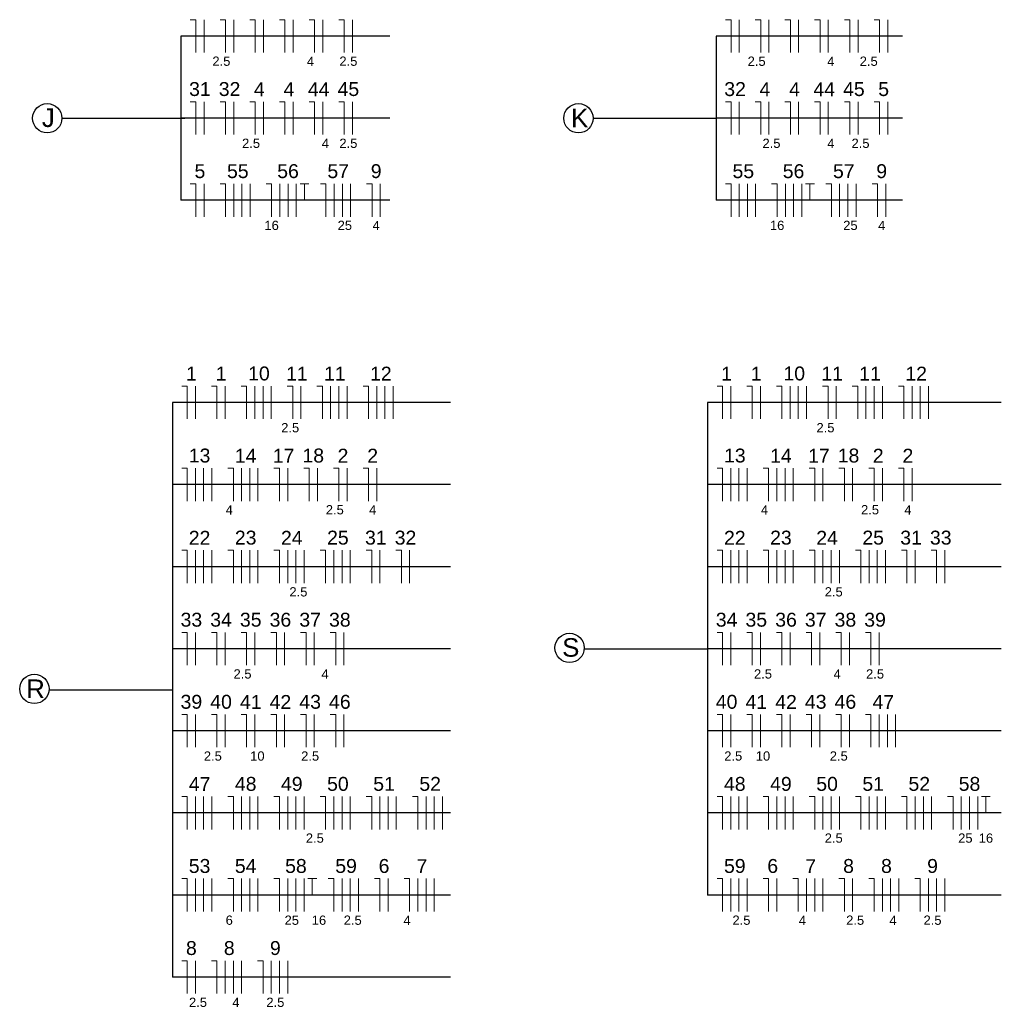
# Model space of a CAD drawing. Header units: millimetres. Extents: x 7 to 269, y 1 to 169.
# Tile 1 of 115: x 7.11 to 14.59, y 61.29 to 68.79. Entities that reach past the tile are written whole.
import ezdxf

# ---------------------------------------------------------------- set-up
doc = ezdxf.new("R2010")
doc.units = ezdxf.units.MM
doc.header["$MEASUREMENT"] = 0
doc.layers.add('Fiação - Marco Polo', color=3, linetype='Continuous', lineweight=9)
doc.layers.add('Linha de Chamada - Marco Polo', color=1, linetype='Continuous', lineweight=25)
doc.styles.add('Arial', font='arial.ttf')

msp = doc.modelspace()

# ---------------------------------------------------------------- linework, layer by layer
at = {"layer": 'Fiação - Marco Polo'}
for p, q in [((8.4119, 68.7876), (8.4536, 68.7876)), ((8.4536, 68.5376), (8.4536, 68.7876)), ((8.5161, 68.5376), (8.5161, 68.7876)), ((8.638, 68.7876), (8.6797, 68.7876)), ((8.6797, 68.5376), (8.6797, 68.7876)), ((8.7422, 68.5376), (8.7422, 68.7876)), ((8.8642, 68.7876), (8.9058, 68.7876)), ((8.9058, 68.5376), (8.9058, 68.7876)), ((8.9683, 68.5376), (8.9683, 68.7876)), ((9.0903, 68.7876), (9.132, 68.7876)), ((9.132, 68.5376), (9.132, 68.7876)), ((9.1945, 68.5376), (9.1945, 68.7876)), ((9.3164, 68.7876), (9.3581, 68.7876)), ((9.3581, 68.5376), (9.3581, 68.7876)), ((9.4206, 68.5376), (9.4206, 68.7876)), ((9.5425, 68.7876), (9.5842, 68.7876)), ((9.5842, 68.5376), (9.5842, 68.7876)), ((9.6467, 68.5376), (9.6467, 68.7876)), ((12.4873, 68.7876), (12.529, 68.7876)), ((12.529, 68.5376), (12.529, 68.7876)), ((12.5915, 68.5376), (12.5915, 68.7876)), ((12.7134, 68.7876), (12.7551, 68.7876)), ((12.7551, 68.5376), (12.7551, 68.7876)), ((12.8176, 68.5376), (12.8176, 68.7876)), ((12.9396, 68.7876), (12.9812, 68.7876)), ((12.9812, 68.5376), (12.9812, 68.7876)), ((13.0437, 68.5376), (13.0437, 68.7876)), ((13.1657, 68.7876), (13.2074, 68.7876)), ((13.2074, 68.5376), (13.2074, 68.7876)), ((13.2699, 68.5376), (13.2699, 68.7876)), ((13.3918, 68.7876), (13.4335, 68.7876)), ((13.4335, 68.5376), (13.4335, 68.7876)), ((13.496, 68.5376), (13.496, 68.7876)), ((13.6179, 68.7876), (13.6596, 68.7876)), ((13.6596, 68.5376), (13.6596, 68.7876)), ((13.7221, 68.5376), (13.7221, 68.7876)), ((8.4119, 68.1626), (8.4536, 68.1626)), ((8.4536, 67.9126), (8.4536, 68.1626)), ((8.5161, 67.9126), (8.5161, 68.1626)), ((8.638, 68.1626), (8.6797, 68.1626)), ((8.6797, 67.9126), (8.6797, 68.1626)), ((8.7422, 67.9126), (8.7422, 68.1626)), ((8.8642, 68.1626), (8.9058, 68.1626)), ((8.9058, 67.9126), (8.9058, 68.1626)), ((8.9683, 67.9126), (8.9683, 68.1626)), ((9.0903, 68.1626), (9.132, 68.1626)), ((9.132, 67.9126), (9.132, 68.1626)), ((9.1945, 67.9126), (9.1945, 68.1626)), ((9.3164, 68.1626), (9.3581, 68.1626)), ((9.3581, 67.9126), (9.3581, 68.1626)), ((9.4206, 67.9126), (9.4206, 68.1626)), ((9.5425, 68.1626), (9.5842, 68.1626)), ((9.5842, 67.9126), (9.5842, 68.1626)), ((9.6467, 67.9126), (9.6467, 68.1626)), ((12.4873, 68.1626), (12.529, 68.1626)), ((12.529, 67.9126), (12.529, 68.1626)), ((12.5915, 67.9126), (12.5915, 68.1626)), ((12.7134, 68.1626), (12.7551, 68.1626)), ((12.7551, 67.9126), (12.7551, 68.1626)), ((12.8176, 67.9126), (12.8176, 68.1626)), ((12.9396, 68.1626), (12.9812, 68.1626)), ((12.9812, 67.9126), (12.9812, 68.1626)), ((13.0437, 67.9126), (13.0437, 68.1626)), ((13.1657, 68.1626), (13.2074, 68.1626)), ((13.2074, 67.9126), (13.2074, 68.1626)), ((13.2699, 67.9126), (13.2699, 68.1626)), ((13.3918, 68.1626), (13.4335, 68.1626)), ((13.4335, 67.9126), (13.4335, 68.1626)), ((13.496, 67.9126), (13.496, 68.1626)), ((13.6179, 68.1626), (13.6596, 68.1626)), ((13.6596, 67.9126), (13.6596, 68.1626)), ((13.7221, 67.9126), (13.7221, 68.1626)), ((8.4119, 67.5376), (8.4536, 67.5376)), ((8.4536, 67.2876), (8.4536, 67.5376)), ((8.5161, 67.2876), (8.5161, 67.5376)), ((8.638, 67.5376), (8.6797, 67.5376)), ((8.6797, 67.2876), (8.6797, 67.5376)), ((8.7422, 67.2876), (8.7422, 67.5376)), ((8.8047, 67.2876), (8.8047, 67.5376)), ((8.8672, 67.2876), (8.8672, 67.5376)), ((8.9892, 67.5376), (9.0308, 67.5376)), ((9.0308, 67.2876), (9.0308, 67.5376)), ((9.0933, 67.2876), (9.0933, 67.5376)), ((9.1558, 67.2876), (9.1558, 67.5376)), ((9.2183, 67.2876), (9.2183, 67.5376)), ((9.2475, 67.5376), (9.3142, 67.5376)), ((9.2808, 67.4126), (9.2808, 67.5376)), ((9.4028, 67.5376), (9.4445, 67.5376)), ((9.4445, 67.2876), (9.4445, 67.5376)), ((9.507, 67.2876), (9.507, 67.5376)), ((9.5695, 67.2876), (9.5695, 67.5376)), ((9.632, 67.2876), (9.632, 67.5376)), ((9.7539, 67.5376), (9.7956, 67.5376)), ((9.7956, 67.2876), (9.7956, 67.5376)), ((9.8581, 67.2876), (9.8581, 67.5376)), ((12.4873, 67.5376), (12.529, 67.5376)), ((12.529, 67.2876), (12.529, 67.5376)), ((12.5915, 67.2876), (12.5915, 67.5376)), ((12.654, 67.2876), (12.654, 67.5376)), ((12.7165, 67.2876), (12.7165, 67.5376)), ((12.8384, 67.5376), (12.8801, 67.5376)), ((12.8801, 67.2876), (12.8801, 67.5376)), ((12.9426, 67.2876), (12.9426, 67.5376)), ((13.0051, 67.2876), (13.0051, 67.5376)), ((13.0676, 67.2876), (13.0676, 67.5376)), ((13.0968, 67.5376), (13.1634, 67.5376)), ((13.1301, 67.4126), (13.1301, 67.5376)), ((13.2521, 67.5376), (13.2937, 67.5376)), ((13.2937, 67.2876), (13.2937, 67.5376)), ((13.3562, 67.2876), (13.3562, 67.5376)), ((13.4187, 67.2876), (13.4187, 67.5376)), ((13.4812, 67.2876), (13.4812, 67.5376)), ((13.6032, 67.5376), (13.6449, 67.5376)), ((13.6449, 67.2876), (13.6449, 67.5376)), ((13.7074, 67.2876), (13.7074, 67.5376)), ((8.3468, 65.9975), (8.3885, 65.9975)), ((8.3885, 65.7475), (8.3885, 65.9975)), ((8.451, 65.7475), (8.451, 65.9975)), ((8.573, 65.9975), (8.6146, 65.9975)), ((8.6146, 65.7475), (8.6146, 65.9975)), ((8.6771, 65.7475), (8.6771, 65.9975)), ((8.7991, 65.9975), (8.8408, 65.9975)), ((8.8408, 65.7475), (8.8408, 65.9975)), ((8.9033, 65.7475), (8.9033, 65.9975)), ((8.9658, 65.7475), (8.9658, 65.9975)), ((9.0283, 65.7475), (9.0283, 65.9975)), ((9.1502, 65.9975), (9.1919, 65.9975)), ((9.1919, 65.7475), (9.1919, 65.9975)), ((9.2544, 65.7475), (9.2544, 65.9975)), ((9.3764, 65.9975), (9.418, 65.9975)), ((9.418, 65.7475), (9.418, 65.9975)), ((9.4805, 65.7475), (9.4805, 65.9975)), ((9.543, 65.7475), (9.543, 65.9975)), ((9.6055, 65.7475), (9.6055, 65.9975)), ((9.7275, 65.9975), (9.7691, 65.9975)), ((9.7691, 65.7475), (9.7691, 65.9975)), ((9.8316, 65.7475), (9.8316, 65.9975)), ((9.8941, 65.7475), (9.8941, 65.9975)), ((9.9566, 65.7475), (9.9566, 65.9975)), ((12.4226, 65.9975), (12.4642, 65.9975)), ((12.4642, 65.7475), (12.4642, 65.9975)), ((12.5267, 65.7475), (12.5267, 65.9975)), ((12.6487, 65.9975), (12.6904, 65.9975)), ((12.6904, 65.7475), (12.6904, 65.9975)), ((12.7529, 65.7475), (12.7529, 65.9975)), ((12.8748, 65.9975), (12.9165, 65.9975)), ((12.9165, 65.7475), (12.9165, 65.9975)), ((12.979, 65.7475), (12.979, 65.9975)), ((13.0415, 65.7475), (13.0415, 65.9975)), ((13.104, 65.7475), (13.104, 65.9975)), ((13.2259, 65.9975), (13.2676, 65.9975)), ((13.2676, 65.7475), (13.2676, 65.9975)), ((13.3301, 65.7475), (13.3301, 65.9975)), ((13.4521, 65.9975), (13.4937, 65.9975)), ((13.4937, 65.7475), (13.4937, 65.9975)), ((13.5562, 65.7475), (13.5562, 65.9975)), ((13.6187, 65.7475), (13.6187, 65.9975)), ((13.6812, 65.7475), (13.6812, 65.9975)), ((13.8032, 65.9975), (13.8448, 65.9975)), ((13.8448, 65.7475), (13.8448, 65.9975)), ((13.9073, 65.7475), (13.9073, 65.9975)), ((13.9698, 65.7475), (13.9698, 65.9975)), ((14.0323, 65.7475), (14.0323, 65.9975)), ((8.3468, 65.3725), (8.3885, 65.3725)), ((8.3885, 65.1225), (8.3885, 65.3725)), ((8.451, 65.1225), (8.451, 65.3725)), ((8.5135, 65.1225), (8.5135, 65.3725)), ((8.576, 65.1225), (8.576, 65.3725)), ((8.698, 65.3725), (8.7396, 65.3725)), ((8.7396, 65.1225), (8.7396, 65.3725)), ((8.8021, 65.1225), (8.8021, 65.3725)), ((8.8646, 65.1225), (8.8646, 65.3725)), ((8.9271, 65.1225), (8.9271, 65.3725)), ((9.0491, 65.3725), (9.0908, 65.3725)), ((9.0908, 65.1225), (9.0908, 65.3725)), ((9.1533, 65.1225), (9.1533, 65.3725)), ((9.2752, 65.3725), (9.3169, 65.3725)), ((9.3169, 65.1225), (9.3169, 65.3725)), ((9.3794, 65.1225), (9.3794, 65.3725)), ((9.5014, 65.3725), (9.543, 65.3725)), ((9.543, 65.1225), (9.543, 65.3725)), ((9.6055, 65.1225), (9.6055, 65.3725)), ((9.7275, 65.3725), (9.7691, 65.3725)), ((9.7691, 65.1225), (9.7691, 65.3725)), ((9.8316, 65.1225), (9.8316, 65.3725)), ((12.4226, 65.3725), (12.4642, 65.3725)), ((12.4642, 65.1225), (12.4642, 65.3725)), ((12.5267, 65.1225), (12.5267, 65.3725)), ((12.5892, 65.1225), (12.5892, 65.3725)), ((12.6517, 65.1225), (12.6517, 65.3725)), ((12.7737, 65.3725), (12.8154, 65.3725)), ((12.8154, 65.1225), (12.8154, 65.3725)), ((12.8779, 65.1225), (12.8779, 65.3725)), ((12.9404, 65.1225), (12.9404, 65.3725)), ((13.0029, 65.1225), (13.0029, 65.3725)), ((13.1248, 65.3725), (13.1665, 65.3725)), ((13.1665, 65.1225), (13.1665, 65.3725)), ((13.229, 65.1225), (13.229, 65.3725)), ((13.3509, 65.3725), (13.3926, 65.3725)), ((13.3926, 65.1225), (13.3926, 65.3725)), ((13.4551, 65.1225), (13.4551, 65.3725)), ((13.5771, 65.3725), (13.6187, 65.3725)), ((13.6187, 65.1225), (13.6187, 65.3725)), ((13.6812, 65.1225), (13.6812, 65.3725)), ((13.8032, 65.3725), (13.8448, 65.3725)), ((13.8448, 65.1225), (13.8448, 65.3725)), ((13.9073, 65.1225), (13.9073, 65.3725)), ((8.3468, 64.7475), (8.3885, 64.7475)), ((8.3885, 64.4975), (8.3885, 64.7475)), ((8.451, 64.4975), (8.451, 64.7475)), ((8.5135, 64.4975), (8.5135, 64.7475)), ((8.576, 64.4975), (8.576, 64.7475)), ((8.698, 64.7475), (8.7396, 64.7475)), ((8.7396, 64.4975), (8.7396, 64.7475)), ((8.8021, 64.4975), (8.8021, 64.7475)), ((8.8646, 64.4975), (8.8646, 64.7475)), ((8.9271, 64.4975), (8.9271, 64.7475)), ((9.0491, 64.7475), (9.0908, 64.7475)), ((9.0908, 64.4975), (9.0908, 64.7475)), ((9.1533, 64.4975), (9.1533, 64.7475)), ((9.2158, 64.4975), (9.2158, 64.7475)), ((9.2783, 64.4975), (9.2783, 64.7475)), ((9.4002, 64.7475), (9.4419, 64.7475)), ((9.4419, 64.4975), (9.4419, 64.7475)), ((9.5044, 64.4975), (9.5044, 64.7475)), ((9.5669, 64.4975), (9.5669, 64.7475)), ((9.6294, 64.4975), (9.6294, 64.7475)), ((9.7514, 64.7475), (9.793, 64.7475)), ((9.793, 64.4975), (9.793, 64.7475)), ((9.8555, 64.4975), (9.8555, 64.7475)), ((9.9775, 64.7475), (10.0191, 64.7475)), ((10.0191, 64.4975), (10.0191, 64.7475)), ((10.0816, 64.4975), (10.0816, 64.7475)), ((12.4226, 64.7475), (12.4642, 64.7475)), ((12.4642, 64.4975), (12.4642, 64.7475)), ((12.5267, 64.4975), (12.5267, 64.7475)), ((12.5892, 64.4975), (12.5892, 64.7475)), ((12.6517, 64.4975), (12.6517, 64.7475)), ((12.7737, 64.7475), (12.8154, 64.7475)), ((12.8154, 64.4975), (12.8154, 64.7475)), ((12.8779, 64.4975), (12.8779, 64.7475)), ((12.9404, 64.4975), (12.9404, 64.7475)), ((13.0029, 64.4975), (13.0029, 64.7475)), ((13.1248, 64.7475), (13.1665, 64.7475)), ((13.1665, 64.4975), (13.1665, 64.7475)), ((13.229, 64.4975), (13.229, 64.7475)), ((13.2915, 64.4975), (13.2915, 64.7475)), ((13.354, 64.4975), (13.354, 64.7475)), ((13.4759, 64.7475), (13.5176, 64.7475)), ((13.5176, 64.4975), (13.5176, 64.7475)), ((13.5801, 64.4975), (13.5801, 64.7475)), ((13.6426, 64.4975), (13.6426, 64.7475)), ((13.7051, 64.4975), (13.7051, 64.7475)), ((13.8271, 64.7475), (13.8687, 64.7475)), ((13.8687, 64.4975), (13.8687, 64.7475)), ((13.9312, 64.4975), (13.9312, 64.7475)), ((14.0532, 64.7475), (14.0948, 64.7475)), ((14.0948, 64.4975), (14.0948, 64.7475)), ((14.1573, 64.4975), (14.1573, 64.7475)), ((8.3468, 64.1225), (8.3885, 64.1225)), ((8.3885, 63.8725), (8.3885, 64.1225)), ((8.451, 63.8725), (8.451, 64.1225)), ((8.573, 64.1225), (8.6146, 64.1225)), ((8.6146, 63.8725), (8.6146, 64.1225)), ((8.6771, 63.8725), (8.6771, 64.1225)), ((8.7991, 64.1225), (8.8408, 64.1225)), ((8.8408, 63.8725), (8.8408, 64.1225)), ((8.9033, 63.8725), (8.9033, 64.1225)), ((9.0252, 64.1225), (9.0669, 64.1225)), ((9.0669, 63.8725), (9.0669, 64.1225)), ((9.1294, 63.8725), (9.1294, 64.1225)), ((9.2514, 64.1225), (9.293, 64.1225)), ((9.293, 63.8725), (9.293, 64.1225)), ((9.3555, 63.8725), (9.3555, 64.1225)), ((9.4775, 64.1225), (9.5191, 64.1225)), ((9.5191, 63.8725), (9.5191, 64.1225)), ((9.5816, 63.8725), (9.5816, 64.1225)), ((12.4226, 64.1225), (12.4642, 64.1225)), ((12.4642, 63.8725), (12.4642, 64.1225)), ((12.5267, 63.8725), (12.5267, 64.1225)), ((12.6487, 64.1225), (12.6904, 64.1225)), ((12.6904, 63.8725), (12.6904, 64.1225)), ((12.7529, 63.8725), (12.7529, 64.1225)), ((12.8748, 64.1225), (12.9165, 64.1225)), ((12.9165, 63.8725), (12.9165, 64.1225)), ((12.979, 63.8725), (12.979, 64.1225)), ((13.1009, 64.1225), (13.1426, 64.1225)), ((13.1426, 63.8725), (13.1426, 64.1225)), ((13.2051, 63.8725), (13.2051, 64.1225)), ((13.3271, 64.1225), (13.3687, 64.1225)), ((13.3687, 63.8725), (13.3687, 64.1225)), ((13.4312, 63.8725), (13.4312, 64.1225)), ((13.5532, 64.1225), (13.5948, 64.1225)), ((13.5948, 63.8725), (13.5948, 64.1225)), ((13.6573, 63.8725), (13.6573, 64.1225)), ((8.3468, 63.4975), (8.3885, 63.4975)), ((8.3885, 63.2475), (8.3885, 63.4975)), ((8.451, 63.2475), (8.451, 63.4975)), ((8.573, 63.4975), (8.6146, 63.4975)), ((8.6146, 63.2475), (8.6146, 63.4975)), ((8.6771, 63.2475), (8.6771, 63.4975)), ((8.7991, 63.4975), (8.8408, 63.4975)), ((8.8408, 63.2475), (8.8408, 63.4975)), ((8.9033, 63.2475), (8.9033, 63.4975)), ((9.0252, 63.4975), (9.0669, 63.4975)), ((9.0669, 63.2475), (9.0669, 63.4975)), ((9.1294, 63.2475), (9.1294, 63.4975)), ((9.2514, 63.4975), (9.293, 63.4975)), ((9.293, 63.2475), (9.293, 63.4975)), ((9.3555, 63.2475), (9.3555, 63.4975)), ((9.4775, 63.4975), (9.5191, 63.4975)), ((9.5191, 63.2475), (9.5191, 63.4975)), ((9.5816, 63.2475), (9.5816, 63.4975)), ((12.4226, 63.4975), (12.4642, 63.4975)), ((12.4642, 63.2475), (12.4642, 63.4975)), ((12.5267, 63.2475), (12.5267, 63.4975)), ((12.6487, 63.4975), (12.6904, 63.4975)), ((12.6904, 63.2475), (12.6904, 63.4975)), ((12.7529, 63.2475), (12.7529, 63.4975)), ((12.8748, 63.4975), (12.9165, 63.4975)), ((12.9165, 63.2475), (12.9165, 63.4975)), ((12.979, 63.2475), (12.979, 63.4975)), ((13.1009, 63.4975), (13.1426, 63.4975)), ((13.1426, 63.2475), (13.1426, 63.4975)), ((13.2051, 63.2475), (13.2051, 63.4975)), ((13.3271, 63.4975), (13.3687, 63.4975)), ((13.3687, 63.2475), (13.3687, 63.4975)), ((13.4312, 63.2475), (13.4312, 63.4975)), ((13.5532, 63.4975), (13.5948, 63.4975)), ((13.5948, 63.2475), (13.5948, 63.4975)), ((13.6573, 63.2475), (13.6573, 63.4975)), ((13.7198, 63.2475), (13.7198, 63.4975)), ((13.7823, 63.2475), (13.7823, 63.4975)), ((8.3468, 62.8725), (8.3885, 62.8725)), ((8.3885, 62.6225), (8.3885, 62.8725)), ((8.451, 62.6225), (8.451, 62.8725)), ((8.5135, 62.6225), (8.5135, 62.8725)), ((8.576, 62.6225), (8.576, 62.8725)), ((8.698, 62.8725), (8.7396, 62.8725)), ((8.7396, 62.6225), (8.7396, 62.8725)), ((8.8021, 62.6225), (8.8021, 62.8725)), ((8.8646, 62.6225), (8.8646, 62.8725)), ((8.9271, 62.6225), (8.9271, 62.8725)), ((9.0491, 62.8725), (9.0908, 62.8725)), ((9.0908, 62.6225), (9.0908, 62.8725)), ((9.1533, 62.6225), (9.1533, 62.8725)), ((9.2158, 62.6225), (9.2158, 62.8725)), ((9.2783, 62.6225), (9.2783, 62.8725)), ((9.4002, 62.8725), (9.4419, 62.8725)), ((9.4419, 62.6225), (9.4419, 62.8725)), ((9.5044, 62.6225), (9.5044, 62.8725)), ((9.5669, 62.6225), (9.5669, 62.8725)), ((9.6294, 62.6225), (9.6294, 62.8725)), ((9.7514, 62.8725), (9.793, 62.8725)), ((9.793, 62.6225), (9.793, 62.8725)), ((9.8555, 62.6225), (9.8555, 62.8725)), ((9.918, 62.6225), (9.918, 62.8725)), ((9.9805, 62.6225), (9.9805, 62.8725)), ((10.1025, 62.8725), (10.1441, 62.8725)), ((10.1441, 62.6225), (10.1441, 62.8725)), ((10.2066, 62.6225), (10.2066, 62.8725)), ((10.2691, 62.6225), (10.2691, 62.8725)), ((10.3316, 62.6225), (10.3316, 62.8725)), ((12.4226, 62.8725), (12.4642, 62.8725)), ((12.4642, 62.6225), (12.4642, 62.8725)), ((12.5267, 62.6225), (12.5267, 62.8725)), ((12.5892, 62.6225), (12.5892, 62.8725)), ((12.6517, 62.6225), (12.6517, 62.8725)), ((12.7737, 62.8725), (12.8154, 62.8725)), ((12.8154, 62.6225), (12.8154, 62.8725)), ((12.8779, 62.6225), (12.8779, 62.8725)), ((12.9404, 62.6225), (12.9404, 62.8725)), ((13.0029, 62.6225), (13.0029, 62.8725)), ((13.1248, 62.8725), (13.1665, 62.8725)), ((13.1665, 62.6225), (13.1665, 62.8725)), ((13.229, 62.6225), (13.229, 62.8725)), ((13.2915, 62.6225), (13.2915, 62.8725)), ((13.354, 62.6225), (13.354, 62.8725)), ((13.4759, 62.8725), (13.5176, 62.8725)), ((13.5176, 62.6225), (13.5176, 62.8725)), ((13.5801, 62.6225), (13.5801, 62.8725)), ((13.6426, 62.6225), (13.6426, 62.8725)), ((13.7051, 62.6225), (13.7051, 62.8725)), ((13.8271, 62.8725), (13.8687, 62.8725)), ((13.8687, 62.6225), (13.8687, 62.8725)), ((13.9312, 62.6225), (13.9312, 62.8725)), ((13.9937, 62.6225), (13.9937, 62.8725)), ((14.0562, 62.6225), (14.0562, 62.8725)), ((14.1782, 62.8725), (14.2198, 62.8725)), ((14.2198, 62.6225), (14.2198, 62.8725)), ((14.2823, 62.6225), (14.2823, 62.8725)), ((14.3448, 62.6225), (14.3448, 62.8725)), ((14.4073, 62.6225), (14.4073, 62.8725)), ((14.4365, 62.8725), (14.5032, 62.8725)), ((14.4698, 62.7475), (14.4698, 62.8725)), ((8.3468, 62.2475), (8.3885, 62.2475)), ((8.3885, 61.9975), (8.3885, 62.2475)), ((8.451, 61.9975), (8.451, 62.2475)), ((8.5135, 61.9975), (8.5135, 62.2475)), ((8.576, 61.9975), (8.576, 62.2475)), ((8.698, 62.2475), (8.7396, 62.2475)), ((8.7396, 61.9975), (8.7396, 62.2475)), ((8.8021, 61.9975), (8.8021, 62.2475)), ((8.8646, 61.9975), (8.8646, 62.2475)), ((8.9271, 61.9975), (8.9271, 62.2475)), ((9.0491, 62.2475), (9.0908, 62.2475)), ((9.0908, 61.9975), (9.0908, 62.2475)), ((9.1533, 61.9975), (9.1533, 62.2475)), ((9.2158, 61.9975), (9.2158, 62.2475)), ((9.2783, 61.9975), (9.2783, 62.2475)), ((9.3074, 62.2475), (9.3741, 62.2475)), ((9.3408, 62.1225), (9.3408, 62.2475)), ((9.4627, 62.2475), (9.5044, 62.2475)), ((9.5044, 61.9975), (9.5044, 62.2475)), ((9.5669, 61.9975), (9.5669, 62.2475)), ((9.6294, 61.9975), (9.6294, 62.2475)), ((9.6919, 61.9975), (9.6919, 62.2475)), ((9.8139, 62.2475), (9.8555, 62.2475)), ((9.8555, 61.9975), (9.8555, 62.2475)), ((9.918, 61.9975), (9.918, 62.2475)), ((10.04, 62.2475), (10.0816, 62.2475)), ((10.0816, 61.9975), (10.0816, 62.2475)), ((10.1441, 61.9975), (10.1441, 62.2475)), ((10.2066, 61.9975), (10.2066, 62.2475)), ((10.2691, 61.9975), (10.2691, 62.2475)), ((12.4226, 62.2475), (12.4642, 62.2475)), ((12.4642, 61.9975), (12.4642, 62.2475)), ((12.5267, 61.9975), (12.5267, 62.2475)), ((12.5892, 61.9975), (12.5892, 62.2475)), ((12.6517, 61.9975), (12.6517, 62.2475)), ((12.7737, 62.2475), (12.8154, 62.2475)), ((12.8154, 61.9975), (12.8154, 62.2475)), ((12.8779, 61.9975), (12.8779, 62.2475)), ((12.9998, 62.2475), (13.0415, 62.2475)), ((13.0415, 61.9975), (13.0415, 62.2475)), ((13.104, 61.9975), (13.104, 62.2475)), ((13.1665, 61.9975), (13.1665, 62.2475)), ((13.229, 61.9975), (13.229, 62.2475)), ((13.3509, 62.2475), (13.3926, 62.2475)), ((13.3926, 61.9975), (13.3926, 62.2475)), ((13.4551, 61.9975), (13.4551, 62.2475)), ((13.5771, 62.2475), (13.6187, 62.2475)), ((13.6187, 61.9975), (13.6187, 62.2475)), ((13.6812, 61.9975), (13.6812, 62.2475)), ((13.7437, 61.9975), (13.7437, 62.2475)), ((13.8062, 61.9975), (13.8062, 62.2475)), ((13.9282, 62.2475), (13.9698, 62.2475)), ((13.9698, 61.9975), (13.9698, 62.2475)), ((14.0323, 61.9975), (14.0323, 62.2475)), ((14.0948, 61.9975), (14.0948, 62.2475)), ((14.1573, 61.9975), (14.1573, 62.2475)), ((8.3468, 61.6225), (8.3885, 61.6225)), ((8.3885, 61.3725), (8.3885, 61.6225)), ((8.451, 61.3725), (8.451, 61.6225)), ((8.573, 61.6225), (8.6146, 61.6225)), ((8.6146, 61.3725), (8.6146, 61.6225)), ((8.6771, 61.3725), (8.6771, 61.6225)), ((8.7396, 61.3725), (8.7396, 61.6225)), ((8.8021, 61.3725), (8.8021, 61.6225)), ((8.9241, 61.6225), (8.9658, 61.6225)), ((8.9658, 61.3725), (8.9658, 61.6225)), ((9.0283, 61.3725), (9.0283, 61.6225)), ((9.0908, 61.3725), (9.0908, 61.6225)), ((9.1533, 61.3725), (9.1533, 61.6225))]:
    msp.add_line(p, q, dxfattribs=at)
at = {"layer": 'Linha de Chamada - Marco Polo'}
for p, q in [((9.9305, 68.6626), (8.34, 68.6626)), ((8.34, 68.6626), (8.34, 67.4126)), ((13.8354, 68.6626), (12.4156, 68.6626)), ((12.4156, 68.6626), (12.4156, 67.4126)), ((7.4338, 68.0376), (8.3703, 68.0376)), ((9.9305, 68.0376), (8.34, 68.0376)), ((11.4792, 68.0376), (12.4156, 68.0376)), ((13.8354, 68.0376), (12.4156, 68.0376)), ((9.9305, 67.4126), (8.34, 67.4126)), ((13.8354, 67.4126), (12.4156, 67.4126)), ((10.3941, 65.8725), (8.2752, 65.8725)), ((8.2752, 65.8725), (8.2752, 61.4975)), ((14.5871, 65.8725), (12.3509, 65.8725)), ((12.3509, 65.8725), (12.3509, 62.1225)), ((10.3941, 65.2475), (8.2752, 65.2475)), ((14.5871, 65.2475), (12.3509, 65.2475)), ((10.3941, 64.6225), (8.2752, 64.6225)), ((14.5871, 64.6225), (12.3509, 64.6225)), ((10.3941, 63.9975), (8.2752, 63.9975)), ((11.4144, 63.9975), (12.3509, 63.9975)), ((14.5871, 63.9975), (12.3509, 63.9975)), ((7.3387, 63.685), (8.2752, 63.685)), ((10.3941, 63.3725), (8.2752, 63.3725)), ((14.5871, 63.3725), (12.3509, 63.3725)), ((10.3941, 62.7475), (8.2752, 62.7475)), ((14.5871, 62.7475), (12.3509, 62.7475)), ((10.3941, 62.1225), (8.2752, 62.1225)), ((14.5871, 62.1225), (12.3509, 62.1225)), ((10.3941, 61.4975), (8.2752, 61.4975))]:
    msp.add_line(p, q, dxfattribs=at)
for centre in [(7.3222, 68.0376), (11.3675, 68.0376), (11.3, 64.0043), (7.2244, 63.6918)]:
    msp.add_circle(centre, 0.1116, dxfattribs=at)

# ---------------------------------------------------------------- texts
at = {"layer": 'Fiação - Marco Polo', "attachment_point": 8, "line_spacing_factor": 0.798, "style": 'Arial'}
for s, insert, char_height, width in [('2.5', (8.6485, 68.4354), 0.0706, 0.25416), ('4', (9.327, 68.4354), 0.0706, 0.08472), ('2.5', (9.6155, 68.4354), 0.0706, 0.25416), ('2.5', (12.7241, 68.4352), 0.0706, 0.25416), ('4', (13.2891, 68.4352), 0.0706, 0.08472), ('2.5', (13.5776, 68.4352), 0.0706, 0.25416), ('31', (8.485, 68.2051), 0.1059, 0.25416), ('32', (8.711, 68.2051), 0.1059, 0.25416), ('4', (8.937, 68.2051), 0.1059, 0.12708), ('4', (9.163, 68.2051), 0.1059, 0.12708), ('44', (9.3895, 68.2051), 0.1059, 0.25416), ('45', (9.6155, 68.2051), 0.1059, 0.25416), ('32', (12.5601, 68.2049), 0.1059, 0.25416), ('4', (12.7866, 68.2049), 0.1059, 0.12708), ('4', (13.0126, 68.2049), 0.1059, 0.12708), ('44', (13.2386, 68.2049), 0.1059, 0.25416), ('45', (13.4646, 68.2049), 0.1059, 0.25416), ('5', (13.6911, 68.2049), 0.1059, 0.12708), ('2.5', (8.8745, 67.8104), 0.0706, 0.25416), ('4', (9.44, 67.8104), 0.0706, 0.08472), ('2.5', (9.6155, 67.8104), 0.0706, 0.25416), ('2.5', (12.8371, 67.8102), 0.0706, 0.25416), ('4', (13.2891, 67.8102), 0.0706, 0.08472), ('2.5', (13.5151, 67.8102), 0.0706, 0.25416), ('5', (8.485, 67.5801), 0.1059, 0.12708), ('55', (8.7735, 67.5801), 0.1059, 0.25416), ('56', (9.156, 67.5801), 0.1059, 0.25416), ('57', (9.538, 67.5801), 0.1059, 0.25416), ('9', (9.827, 67.5801), 0.1059, 0.12708), ('55', (12.6226, 67.5799), 0.1059, 0.25416), ('56', (13.0051, 67.5799), 0.1059, 0.25416), ('57', (13.3876, 67.5799), 0.1059, 0.25416), ('9', (13.6761, 67.5799), 0.1059, 0.12708), ('16', (9.031, 67.1854), 0.0706, 0.16944), ('25', (9.5885, 67.1854), 0.0706, 0.16944), ('4', (9.827, 67.1854), 0.0706, 0.08472), ('16', (12.8801, 67.1852), 0.0706, 0.16944), ('25', (13.4381, 67.1852), 0.0706, 0.16944), ('4', (13.6761, 67.1852), 0.0706, 0.08472), ('1', (8.42, 66.0397), 0.1059, 0.12708), ('1', (8.646, 66.0397), 0.1059, 0.12708), ('10', (8.9345, 66.0397), 0.1059, 0.25416), ('11', (9.223, 66.0397), 0.1059, 0.25416), ('11', (9.512, 66.0397), 0.1059, 0.25416), ('12', (9.863, 66.0397), 0.1059, 0.25416), ('1', (12.4954, 66.0397), 0.1059, 0.12708), ('1', (12.7214, 66.0397), 0.1059, 0.12708), ('10', (13.0104, 66.0397), 0.1059, 0.25416), ('11', (13.2989, 66.0397), 0.1059, 0.25416), ('11', (13.5874, 66.0397), 0.1059, 0.25416), ('12', (13.9384, 66.0397), 0.1059, 0.25416), ('2.5', (9.1725, 65.645), 0.0706, 0.25416), ('2.5', (13.2484, 65.6451), 0.0706, 0.25416), ('13', (8.4825, 65.4147), 0.1059, 0.25416), ('14', (8.8335, 65.4147), 0.1059, 0.25416), ('17', (9.122, 65.4147), 0.1059, 0.25416), ('18', (9.348, 65.4147), 0.1059, 0.25416), ('2', (9.5745, 65.4147), 0.1059, 0.12708), ('2', (9.8005, 65.4147), 0.1059, 0.12708), ('13', (12.5579, 65.4147), 0.1059, 0.25416), ('14', (12.9089, 65.4147), 0.1059, 0.25416), ('17', (13.1979, 65.4147), 0.1059, 0.25416), ('18', (13.4239, 65.4147), 0.1059, 0.25416), ('2', (13.6499, 65.4147), 0.1059, 0.12708), ('2', (13.8759, 65.4147), 0.1059, 0.12708), ('4', (8.7085, 65.02), 0.0706, 0.08472), ('2.5', (9.512, 65.02), 0.0706, 0.25416), ('4', (9.8005, 65.02), 0.0706, 0.08472), ('4', (12.7839, 65.0201), 0.0706, 0.08472), ('2.5', (13.5874, 65.0201), 0.0706, 0.25416), ('4', (13.8759, 65.0201), 0.0706, 0.08472), ('22', (8.4825, 64.7897), 0.1059, 0.25416), ('23', (8.8335, 64.7897), 0.1059, 0.25416), ('24', (9.1845, 64.7897), 0.1059, 0.25416), ('25', (9.5355, 64.7897), 0.1059, 0.25416), ('31', (9.8245, 64.7897), 0.1059, 0.25416), ('32', (10.0505, 64.7897), 0.1059, 0.25416), ('22', (12.5579, 64.7897), 0.1059, 0.25416), ('23', (12.9089, 64.7897), 0.1059, 0.25416), ('24', (13.2604, 64.7897), 0.1059, 0.25416), ('25', (13.6114, 64.7897), 0.1059, 0.25416), ('31', (13.8999, 64.7897), 0.1059, 0.25416), ('33', (14.1259, 64.7897), 0.1059, 0.25416), ('2.5', (9.235, 64.395), 0.0706, 0.25416), ('2.5', (13.3109, 64.3951), 0.0706, 0.25416), ('33', (8.42, 64.1647), 0.1059, 0.25416), ('34', (8.646, 64.1647), 0.1059, 0.25416), ('35', (8.872, 64.1647), 0.1059, 0.25416), ('36', (9.098, 64.1647), 0.1059, 0.25416), ('37', (9.3245, 64.1647), 0.1059, 0.25416), ('38', (9.5505, 64.1647), 0.1059, 0.25416), ('34', (12.4954, 64.1647), 0.1059, 0.25416), ('35', (12.7214, 64.1647), 0.1059, 0.25416), ('36', (12.9479, 64.1647), 0.1059, 0.25416), ('37', (13.1739, 64.1647), 0.1059, 0.25416), ('38', (13.3999, 64.1647), 0.1059, 0.25416), ('39', (13.6259, 64.1647), 0.1059, 0.25416), ('2.5', (8.8095, 63.77), 0.0706, 0.25416), ('4', (9.4375, 63.77), 0.0706, 0.08472), ('2.5', (12.7724, 63.7701), 0.0706, 0.25416), ('4', (13.3374, 63.7701), 0.0706, 0.08472), ('2.5', (13.6259, 63.7701), 0.0706, 0.25416), ('39', (8.42, 63.5397), 0.1059, 0.25416), ('40', (8.646, 63.5397), 0.1059, 0.25416), ('41', (8.872, 63.5397), 0.1059, 0.25416), ('42', (9.098, 63.5397), 0.1059, 0.25416), ('43', (9.3245, 63.5397), 0.1059, 0.25416), ('46', (9.5505, 63.5397), 0.1059, 0.25416), ('40', (12.4954, 63.5397), 0.1059, 0.25416), ('41', (12.7214, 63.5397), 0.1059, 0.25416), ('42', (12.9479, 63.5397), 0.1059, 0.25416), ('43', (13.1739, 63.5397), 0.1059, 0.25416), ('46', (13.3999, 63.5397), 0.1059, 0.25416), ('47', (13.6884, 63.5397), 0.1059, 0.25416), ('2.5', (8.5835, 63.145), 0.0706, 0.25416), ('10', (8.9225, 63.145), 0.0706, 0.16944), ('2.5', (9.3245, 63.145), 0.0706, 0.25416), ('2.5', (12.5459, 63.1451), 0.0706, 0.25416), ('10', (12.7724, 63.1451), 0.0706, 0.16944), ('2.5', (13.3494, 63.1451), 0.0706, 0.25416), ('47', (8.4825, 62.9147), 0.1059, 0.25416), ('48', (8.8335, 62.9147), 0.1059, 0.25416), ('49', (9.1845, 62.9147), 0.1059, 0.25416), ('50', (9.5355, 62.9147), 0.1059, 0.25416), ('51', (9.887, 62.9147), 0.1059, 0.25416), ('52', (10.238, 62.9147), 0.1059, 0.25416), ('48', (12.5579, 62.9147), 0.1059, 0.25416), ('49', (12.9089, 62.9147), 0.1059, 0.25416), ('50', (13.2604, 62.9147), 0.1059, 0.25416), ('51', (13.6114, 62.9147), 0.1059, 0.25416), ('52', (13.9624, 62.9147), 0.1059, 0.25416), ('58', (14.3449, 62.9147), 0.1059, 0.25416), ('2.5', (9.36, 62.52), 0.0706, 0.25416), ('2.5', (13.3109, 62.5201), 0.0706, 0.25416), ('25', (14.3134, 62.5201), 0.0706, 0.16944), ('16', (14.4699, 62.5201), 0.0706, 0.16944), ('53', (8.4825, 62.2897), 0.1059, 0.25416), ('54', (8.8335, 62.2897), 0.1059, 0.25416), ('58', (9.216, 62.2897), 0.1059, 0.25416), ('59', (9.598, 62.2897), 0.1059, 0.25416), ('6', (9.887, 62.2897), 0.1059, 0.12708), ('7', (10.1755, 62.2897), 0.1059, 0.12708), ('59', (12.5579, 62.2897), 0.1059, 0.25416), ('6', (12.8464, 62.2897), 0.1059, 0.12708), ('7', (13.1354, 62.2897), 0.1059, 0.12708), ('8', (13.4239, 62.2897), 0.1059, 0.12708), ('8', (13.7124, 62.2897), 0.1059, 0.12708), ('9', (14.0634, 62.2897), 0.1059, 0.12708), ('6', (8.7085, 61.895), 0.0706, 0.08472), ('25', (9.1845, 61.895), 0.0706, 0.16944), ('16', (9.3915, 61.895), 0.0706, 0.16944), ('2.5', (9.6485, 61.895), 0.0706, 0.25416), ('4', (10.0625, 61.895), 0.0706, 0.08472), ('2.5', (12.6084, 61.8951), 0.0706, 0.25416), ('4', (13.0729, 61.8951), 0.0706, 0.08472), ('2.5', (13.4744, 61.8951), 0.0706, 0.25416), ('4', (13.7629, 61.8951), 0.0706, 0.08472), ('2.5', (14.0634, 61.8951), 0.0706, 0.25416), ('8', (8.42, 61.6647), 0.1059, 0.12708), ('8', (8.7085, 61.6647), 0.1059, 0.12708), ('9', (9.0595, 61.6647), 0.1059, 0.12708), ('2.5', (8.4705, 61.27), 0.0706, 0.25416), ('4', (8.759, 61.27), 0.0706, 0.08472), ('2.5', (9.0595, 61.27), 0.0706, 0.25416)]:
    msp.add_mtext(s, dxfattribs=dict(at, insert=insert, char_height=char_height, width=width))
at = {"layer": 'Linha de Chamada - Marco Polo', "char_height": 0.1412, "width": 0.50832, "attachment_point": 8, "line_spacing_factor": 0.798, "style": 'Arial'}
for s, insert in [('J', (7.3309, 67.9687)), ('K', (11.3763, 67.9687)), ('S', (11.3088, 63.9354)), ('R', (7.2331, 63.6229))]:
    msp.add_mtext(s, dxfattribs=dict(at, insert=insert))

doc.saveas('drawing.dxf')
